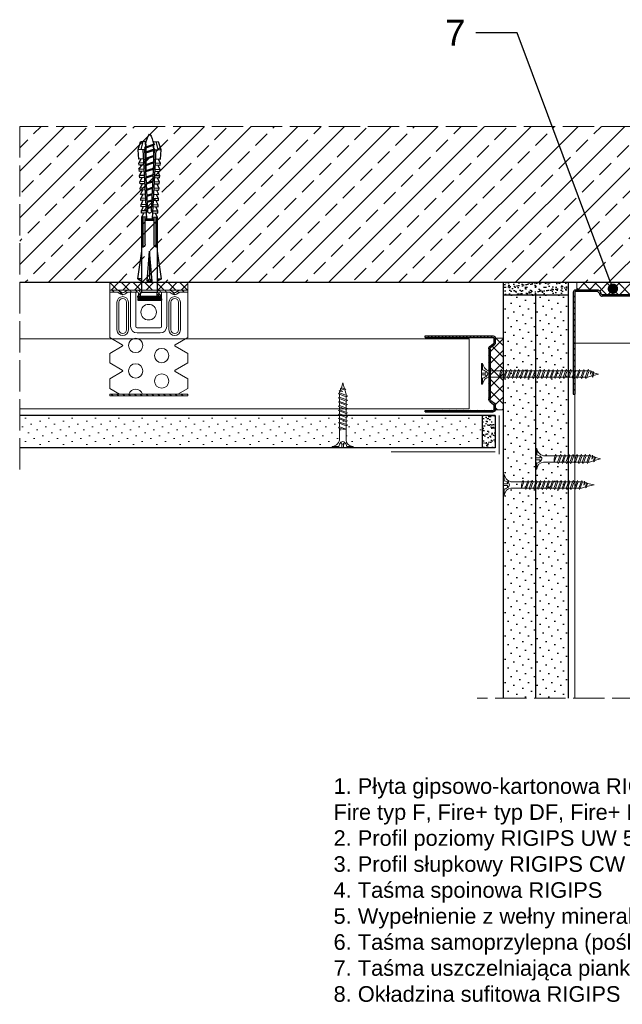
# Model space of a CAD drawing. Header units: millimetres. Extents: x 1839 to 3946, y 484 to 1425.
# Tile 1 of 15: x 1839 to 2071, y 484 to 863. Entities that reach past the tile are written whole.
import ezdxf
from ezdxf import colors
from ezdxf.entities.mleader import LeaderData, LeaderLine
from ezdxf.math import Vec2, Vec3

# ---------------------------------------------------------------- set-up
doc = ezdxf.new("R2010")
doc.units = ezdxf.units.MM
doc.linetypes.add('ACAD_ISO02W100', pattern=[15, 12, -3])
for name, color, linetype, lineweight in [('_RIGIPS AKCESORIA', 7, 'Continuous', 18), ('_RIGIPS G-K', 7, 'Continuous', 25), ('_RIGIPS PROFIL', 7, 'Continuous', 18), ('KRESKOWANIE', 7, 'Continuous', 9), ('OPISY', 7, 'Continuous', 9), ('PRZERYWANA', 7, 'ACAD_ISO02W100', 9)]:
    doc.layers.add(name, color=color, linetype=linetype, lineweight=lineweight)
doc.styles.get("Standard").update_dxf_attribs({"font": 'arial.ttf'})
pattern_1 = [(225, (-201.5, -253.9774), (1.122532, -3.367596), [0, -3.175])]

# ---------------------------------------------------------------- blocks, each defined once
blk = doc.blocks.new('TN 25')
at = {"layer": '_RIGIPS AKCESORIA'}
for p, q in [((0, -0.84), (0, 7.16)), ((0, 7.16), (0.46, 7.16)), ((0.46, 4.78), (0, 4.78)), ((0.46, 7.16), (0.46, 4.78)), ((1.77, 3.5), (1.77, 4.2)), ((3.02, 4.46), (8.47, 4.46)), ((7.12, 4.46), (7.12, 3.18)), ((8.03, 2.01), (7.12, 4.46)), ((8.47, 4.46), (8.79, 5)), ((9.61, 1.51), (8.47, 4.46)), ((8.79, 5), (9.93, 2.01)), ((9, 4.46), (10.1, 4.46)), ((10.1, 4.46), (10.41, 5)), ((11.23, 1.51), (10.1, 4.46)), ((10.41, 5), (11.56, 2.01)), ((10.62, 4.46), (11.67, 4.46)), ((11.67, 4.46), (11.99, 5)), ((12.81, 1.51), (11.67, 4.46)), ((11.99, 5), (13.14, 2.01)), ((12.2, 4.46), (13.21, 4.46)), ((13.21, 4.46), (13.52, 5)), ((14.34, 1.51), (13.21, 4.46)), ((13.52, 5), (14.67, 2.01)), ((13.73, 4.46), (14.8, 4.46)), ((14.8, 4.46), (15.12, 5)), ((15.94, 1.51), (14.8, 4.46)), ((15.12, 5), (16.26, 2.01)), ((15.33, 4.46), (16.42, 4.46)), ((16.42, 4.46), (16.73, 5)), ((17.55, 1.51), (16.42, 4.46)), ((16.73, 5), (17.88, 2.01)), ((16.94, 4.46), (17.99, 4.46)), ((17.99, 4.46), (18.31, 5)), ((19.13, 1.51), (17.99, 4.46)), ((18.31, 5), (19.45, 2.01)), ((18.52, 4.46), (19.68, 4.46)), ((19.68, 4.46), (20, 5)), ((20.82, 1.51), (19.68, 4.46)), ((20, 5), (21.14, 2.01)), ((20.21, 4.46), (20.7, 4.46)), ((20.7, 4.46), (22.28, 3.98)), ((22.28, 3.98), (22.56, 4.37)), ((22.7, 2.36), (22.28, 3.98)), ((22.56, 4.37), (23.03, 2.71)), ((22.71, 3.85), (25, 3.24)), ((0, 3.5), (1.77, 3.5)), ((0, 2.83), (1.77, 2.83)), ((0.46, 1.64), (0, 1.64)), ((0.46, -0.84), (0.46, 1.64)), ((1.77, 2.83), (1.77, 2.18)), ((7.49, 2.01), (3.55, 2.01)), ((7.12, 3.18), (7.65, 1.53)), ((7.65, 1.53), (8.03, 2.01)), ((9.41, 2.01), (8.03, 2.01)), ((9.93, 2.01), (9.61, 1.51)), ((11.04, 2.01), (9.93, 2.01)), ((11.56, 2.01), (11.23, 1.51)), ((12.61, 2.01), (11.56, 2.01)), ((13.14, 2.01), (12.81, 1.51)), ((14.15, 2.01), (13.14, 2.01)), ((14.67, 2.01), (14.34, 1.51)), ((15.74, 2.01), (14.67, 2.01)), ((16.26, 2.01), (15.94, 1.51)), ((17.36, 2.01), (16.26, 2.01)), ((17.88, 2.01), (17.55, 1.51)), ((18.93, 2.01), (17.88, 2.01)), ((19.45, 2.01), (19.13, 1.51)), ((19.45, 2.01), (20.62, 2.01)), ((21.14, 2.01), (20.82, 1.51)), ((21.14, 2.01), (21.81, 2.12)), ((21.85, 1.83), (21.67, 3.28)), ((21.67, 3.28), (22.14, 2.4)), ((22.14, 2.4), (21.85, 1.83)), ((22.7, 2.36), (22.14, 2.4)), ((23.03, 2.71), (22.7, 2.36)), ((25, 3.24), (23.03, 2.71)), ((0, -0.84), (0.46, -0.84))]:
    blk.add_line(p, q, dxfattribs=at)
for centre, major_axis, ratio, start_param, end_param in [((3.09, 7.67), (0.17, 3.2), 0.826134, 1.773653, 3.180586), ((-0.04, 0.9), (0, 3.93), 0.848176, -0.720942, -0.151112), ((1.66, 3.18), (0, 0.895), 0.848176, -1.552777, -0.720942), ((3.37, -1.57), (0.28, 3.57), 0.832181, 0.035984, 1.430787), ((-2.73, 15.91), (0, 14.76), 0.848176, 3.399396, 3.475072), ((0.59, 4.62), (0, 2.81), 0.848176, 3.475072, 3.862535), ((1.66, 3.18), (0, 0.895), 0.848176, 3.862535, 4.730408)]:
    blk.add_ellipse(centre, major_axis=major_axis, ratio=ratio, start_param=start_param, end_param=end_param, dxfattribs=at)
blk = doc.blocks.new('UW 50 ULTRASTIL')
h = blk.add_hatch()
h.set_pattern_fill('ANSI31', color=256, scale=0.5, style=0)
h.paths.add_polyline_path([(-104.51, 0.56), (-104.18, 1.24, -0.286951), (-103.29, 1.8), (-82.41, 1.8), (-76.29, 1.8, -0.286951), (-75.39, 1.24), (-75.06, 0.56, 0.286951), (-74.16, 0), (-65.59, 0, 0.414214), (-64.79, 0.8), (-64.79, 40), (-65.34, 40), (-65.34, 0.8, -0.414214), (-65.59, 0.55), (-73.82, 0.55, -0.286951), (-74.72, 1.11), (-75.05, 1.79, 0.286951), (-75.94, 2.35), (-103.63, 2.35, 0.286951), (-104.53, 1.79), (-104.86, 1.11, -0.286951), (-105.76, 0.55), (-113.99, 0.55, -0.414214), (-114.24, 0.8), (-114.24, 40), (-114.79, 40), (-114.79, 0.8, 0.414214), (-113.99, 0), (-105.41, 0, 0.286951)])
for p, q in [((-114.79, 0.8), (-114.79, 40)), ((-114.79, 40), (-114.24, 40)), ((-114.24, 0.8), (-114.24, 40)), ((-65.34, 0.8), (-65.34, 40)), ((-64.79, 40), (-65.34, 40)), ((-64.79, 0.8), (-64.79, 40)), ((-113.99, 0.55), (-105.76, 0.55)), ((-113.99, 0), (-105.41, 0)), ((-104.86, 1.11), (-104.53, 1.79)), ((-104.51, 0.56), (-104.18, 1.24)), ((-103.63, 2.35), (-75.94, 2.35)), ((-103.29, 1.8), (-76.29, 1.8)), ((-75.06, 0.56), (-75.39, 1.24)), ((-74.72, 1.11), (-75.05, 1.79)), ((-74.16, 0), (-65.59, 0)), ((-73.82, 0.55), (-65.59, 0.55))]:
    blk.add_line(p, q)
for centre, radius, start, end in [((-113.99, 0.8), 0.8, 180, 270), ((-113.99, 0.8), 0.25, 180, 270), ((-105.76, 1.55), 1, 270, 334.0435), ((-105.41, 1), 1, 270, 334.0435), ((-103.63, 1.35), 1, 90, 154.0435), ((-103.29, 0.8), 1, 90, 154.0435), ((-76.29, 0.8), 1, 25.9565, 90), ((-75.94, 1.35), 1, 25.9565, 90), ((-74.16, 1), 1, 205.9565, 270), ((-73.82, 1.55), 1, 205.9565, 270), ((-65.59, 0.8), 0.8, 270, 0), ((-65.59, 0.8), 0.25, 270, 0)]:
    blk.add_arc(centre, radius, start, end)
blk = doc.blocks.new('TN 35')
at = {"layer": '_RIGIPS AKCESORIA'}
for p, q in [((0, -0.84), (0, 7.16)), ((0, 7.16), (0.46, 7.16)), ((0.46, 4.78), (0, 4.78)), ((0.46, 7.16), (0.46, 4.78)), ((1.77, 3.5), (1.77, 4.2)), ((3.02, 4.46), (8.47, 4.46)), ((7.12, 4.46), (7.12, 3.18)), ((8.03, 2.01), (7.12, 4.46)), ((8.47, 4.46), (8.79, 5)), ((9.61, 1.51), (8.47, 4.46)), ((8.79, 5), (9.93, 2.01)), ((9, 4.46), (10.1, 4.46)), ((10.1, 4.46), (10.41, 5)), ((11.23, 1.51), (10.1, 4.46)), ((10.41, 5), (11.56, 2.01)), ((10.62, 4.46), (11.67, 4.46)), ((11.67, 4.46), (11.99, 5)), ((12.81, 1.51), (11.67, 4.46)), ((11.99, 5), (13.14, 2.01)), ((12.2, 4.46), (13.21, 4.46)), ((13.21, 4.46), (13.52, 5)), ((14.34, 1.51), (13.21, 4.46)), ((13.52, 5), (14.67, 2.01)), ((13.73, 4.46), (14.8, 4.46)), ((14.8, 4.46), (15.12, 5)), ((15.94, 1.51), (14.8, 4.46)), ((15.12, 5), (16.26, 2.01)), ((15.33, 4.46), (16.42, 4.46)), ((16.42, 4.46), (16.73, 5)), ((17.55, 1.51), (16.42, 4.46)), ((16.73, 5), (17.88, 2.01)), ((16.94, 4.46), (17.99, 4.46)), ((17.99, 4.46), (18.31, 5)), ((19.13, 1.51), (17.99, 4.46)), ((18.31, 5), (19.45, 2.01)), ((18.52, 4.46), (19.57, 4.46)), ((19.57, 4.46), (19.88, 5)), ((20.7, 1.51), (19.57, 4.46)), ((19.88, 5), (21.03, 2.01)), ((20.09, 4.46), (21.14, 4.46)), ((21.14, 4.46), (21.46, 5)), ((22.28, 1.51), (21.14, 4.46)), ((21.46, 5), (22.6, 2.01)), ((21.67, 4.46), (22.72, 4.46)), ((22.72, 4.46), (23.03, 5)), ((23.85, 1.51), (22.72, 4.46)), ((23.03, 5), (24.18, 2.01)), ((23.24, 4.46), (24.29, 4.46)), ((24.29, 4.46), (24.61, 5)), ((25.43, 1.51), (24.29, 4.46)), ((24.61, 5), (25.75, 2.01)), ((24.81, 4.46), (25.87, 4.46)), ((25.87, 4.46), (26.18, 5)), ((27, 1.51), (25.87, 4.46)), ((26.18, 5), (27.33, 2.01)), ((26.39, 4.46), (27.44, 4.46)), ((27.44, 4.46), (27.76, 5)), ((28.58, 1.51), (27.44, 4.46)), ((27.76, 5), (28.9, 2.01)), ((27.96, 4.46), (29.13, 4.46)), ((29.13, 4.46), (29.45, 5)), ((30.27, 1.51), (29.13, 4.46)), ((29.45, 5), (30.59, 2.01)), ((29.65, 4.46), (30.15, 4.46)), ((30.15, 4.46), (31.73, 3.98)), ((31.73, 3.98), (32.01, 4.37)), ((32.15, 2.36), (31.73, 3.98)), ((32.01, 4.37), (32.48, 2.71)), ((32.16, 3.85), (35, 3.24)), ((0, 3.5), (1.77, 3.5)), ((0, 2.83), (1.77, 2.83)), ((0.46, 1.64), (0, 1.64)), ((0.46, -0.84), (0.46, 1.64)), ((1.77, 2.83), (1.77, 2.18)), ((7.49, 2.01), (3.55, 2.01)), ((7.12, 3.18), (7.65, 1.53)), ((7.65, 1.53), (8.03, 2.01)), ((9.41, 2.01), (8.03, 2.01)), ((9.93, 2.01), (9.61, 1.51)), ((11.04, 2.01), (9.93, 2.01)), ((11.56, 2.01), (11.23, 1.51)), ((12.61, 2.01), (11.56, 2.01)), ((13.14, 2.01), (12.81, 1.51)), ((14.15, 2.01), (13.14, 2.01)), ((14.67, 2.01), (14.34, 1.51)), ((15.74, 2.01), (14.67, 2.01)), ((16.26, 2.01), (15.94, 1.51)), ((17.36, 2.01), (16.26, 2.01)), ((17.88, 2.01), (17.55, 1.51)), ((18.93, 2.01), (17.84, 2.01)), ((19.45, 2.01), (19.13, 1.51)), ((20.51, 2.01), (19.41, 2.01)), ((21.03, 2.01), (20.7, 1.51)), ((22.08, 2.01), (20.99, 2.01)), ((22.6, 2.01), (22.28, 1.51)), ((23.66, 2.01), (22.56, 2.01)), ((24.18, 2.01), (23.85, 1.51)), ((25.23, 2.01), (24.14, 2.01)), ((25.75, 2.01), (25.43, 1.51)), ((26.81, 2.01), (25.71, 2.01)), ((27.33, 2.01), (27, 1.51)), ((28.38, 2.01), (27.33, 2.01)), ((28.9, 2.01), (28.58, 1.51)), ((28.9, 2.01), (30.07, 2.01)), ((30.59, 2.01), (30.27, 1.51)), ((30.59, 2.01), (31.26, 2.12)), ((31.3, 1.83), (31.12, 3.28)), ((31.12, 3.28), (31.59, 2.4)), ((31.59, 2.4), (31.3, 1.83)), ((32.15, 2.36), (31.59, 2.4)), ((32.48, 2.71), (32.15, 2.36)), ((35, 3.24), (32.48, 2.71)), ((0, -0.84), (0.46, -0.84))]:
    blk.add_line(p, q, dxfattribs=at)
for centre, major_axis, ratio, start_param, end_param in [((3.09, 7.67), (0.17, 3.2), 0.826134, 1.773653, 3.180586), ((-0.04, 0.9), (0, 3.93), 0.848176, -0.720942, -0.151112), ((1.66, 3.18), (0, 0.895), 0.848176, -1.552777, -0.720942), ((3.37, -1.57), (0.28, 3.57), 0.832181, 0.035984, 1.430787), ((-2.73, 15.91), (0, 14.76), 0.848176, 3.399396, 3.475072), ((0.59, 4.62), (0, 2.81), 0.848176, 3.475072, 3.862535), ((1.66, 3.18), (0, 0.895), 0.848176, 3.862535, 4.730408)]:
    blk.add_ellipse(centre, major_axis=major_axis, ratio=ratio, start_param=start_param, end_param=end_param, dxfattribs=at)
blk = doc.blocks.new('ES60 zagiety')
at = {"layer": '_RIGIPS AKCESORIA'}
h = blk.add_hatch(dxfattribs=at)
h.set_pattern_fill('ANSI31', color=256, scale=0.5, style=0)
h.paths.add_polyline_path([(484.4, 147.75, -0.133214), (484.77, 147.85), (487.37, 147.85), (487.37, 148.6), (484.77, 148.6, 0.133214), (484.02, 148.4), (482.75, 147.66, -0.271242), (481.99, 147.66), (480.73, 148.4, 0.133214), (479.97, 148.6), (477.02, 148.6), (476.77, 148.6, 0.414214), (475.52, 147.35), (475.52, 145.8), (476.27, 145.8), (476.27, 147.35, -0.414214), (476.77, 147.85), (479.97, 147.85, -0.133214), (480.35, 147.75), (481.61, 147.01, 0.271242), (483.13, 147.01)])
h.paths.add_polyline_path([(467.97, 148.6), (464.77, 148.6, 0.133214), (464.02, 148.4), (462.75, 147.66, -0.271242), (461.99, 147.66), (460.73, 148.4, 0.133214), (459.97, 148.6), (457.37, 148.6), (457.37, 147.85), (459.97, 147.85, -0.133214), (460.35, 147.75), (461.61, 147.01, 0.271242), (463.13, 147.01), (464.4, 147.75, -0.133214), (464.77, 147.85), (467.97, 147.85, -0.414214), (468.47, 147.35), (468.47, 145.8), (469.22, 145.8), (469.22, 147.35, 0.414214)])
h = blk.add_hatch(dxfattribs=at)
h.set_pattern_fill('ANSI31', color=256, scale=0.5, style=0)
h.paths.add_polyline_path([(487.37, 108.6), (457.37, 108.6), (457.37, 107.85), (487.37, 107.85)])
at = {"layer": '_RIGIPS AKCESORIA', "linetype": 'Continuous'}
for p, q in [((457.37, 148.6), (487.37, 148.6)), ((457.37, 147.85), (457.37, 148.6)), ((459.97, 147.85), (457.37, 147.85)), ((457.37, 130.36), (457.37, 147.85)), ((461.99, 147.66), (460.73, 148.4)), ((464.02, 148.4), (462.75, 147.66)), ((467.97, 147.85), (464.77, 147.85)), ((465.42, 134.6), (465.42, 147.85)), ((467.42, 147.85), (467.42, 134.6)), ((476.77, 147.85), (479.97, 147.85)), ((487.37, 148.6), (477.02, 148.6)), ((477.32, 147.85), (477.32, 134.6)), ((479.32, 134.6), (479.32, 147.85)), ((480.73, 148.4), (481.99, 147.66)), ((482.75, 147.66), (484.02, 148.4)), ((484.77, 147.85), (487.37, 147.85)), ((487.37, 147.85), (487.37, 148.6)), ((487.37, 130.36), (487.37, 147.85)), ((461.61, 147.01), (460.35, 147.75)), ((463.13, 147.01), (464.4, 147.75)), ((468.47, 145.8), (468.47, 147.35)), ((476.27, 145.8), (468.47, 145.8)), ((469.22, 147.35), (469.22, 145.8)), ((475.52, 147.35), (475.52, 145.8)), ((475.52, 145.8), (476.27, 145.8)), ((476.27, 145.8), (476.27, 147.35)), ((481.61, 147.01), (480.35, 147.75)), ((483.13, 147.01), (484.4, 147.75)), ((460.17, 143.9), (460.17, 133.3)), ((460.92, 133.3), (460.92, 143.9)), ((463.82, 143.9), (463.82, 133.3)), ((464.57, 143.9), (464.57, 133.3)), ((480.17, 143.9), (480.17, 133.3)), ((480.92, 143.9), (480.92, 133.3)), ((483.82, 133.3), (483.82, 143.9)), ((484.57, 143.9), (484.57, 133.3)), ((476.82, 134.1), (467.92, 134.1)), ((457.37, 130.36), (462.22, 127.56)), ((467.92, 132.1), (476.82, 132.1)), ((487.37, 130.36), (482.52, 127.56)), ((457.37, 124.24), (462.22, 127.04)), ((487.37, 124.24), (482.52, 127.04)), ((457.37, 120.56), (457.37, 124.24)), ((487.37, 120.56), (487.37, 124.24)), ((457.37, 120.56), (462.22, 117.76)), ((487.37, 120.56), (482.52, 117.76)), ((457.37, 114.44), (462.22, 117.24)), ((457.37, 110.76), (457.37, 114.44)), ((487.37, 114.44), (482.52, 117.24)), ((487.37, 110.76), (487.37, 114.44)), ((457.37, 110.76), (461.11, 108.6)), ((487.37, 110.76), (483.63, 108.6))]:
    blk.add_line(p, q, dxfattribs=at)
at = {"layer": '_RIGIPS AKCESORIA'}
for p, q in [((457.37, 108.6), (487.37, 108.6)), ((457.37, 108.6), (457.37, 107.85)), ((457.37, 107.85), (487.37, 107.85)), ((487.37, 108.6), (487.37, 107.85))]:
    blk.add_line(p, q, dxfattribs=at)
at = {"layer": '_RIGIPS AKCESORIA', "linetype": 'Continuous', "extrusion": (0, 0, -1)}
for centre, radius in [((-472.37, 140.1), 3), ((-477.37, 127.3), 2.75), ((-477.37, 117.5), 2.75)]:
    blk.add_circle(centre, radius, dxfattribs=at)
at = {"layer": '_RIGIPS AKCESORIA', "linetype": 'Continuous'}
for centre in [(467.37, 123.4), (467.37, 113.6)]:
    blk.add_circle(centre, 2.75, dxfattribs=at)
for centre, radius, start, end in [((459.97, 147.1), 1.5, 59.6482, 90), ((459.97, 147.1), 0.75, 59.6482, 90), ((464.77, 147.1), 1.5, 90, 120.3518), ((467.97, 147.35), 1.25, 0, 90), ((467.97, 147.35), 0.5, 0, 90), ((476.77, 147.35), 1.25, 90, 180), ((479.97, 147.1), 0.75, 59.6482, 90), ((462.37, 143.9), 2.2, 0, 180), ((482.37, 143.9), 1.45, 0, 180), ((482.37, 148.3), 1.5, 239.6482, 300.3518), ((482.37, 148.3), 0.75, 239.6482, 300.3518), ((462.37, 133.3), 2.2, 180, 360), ((467.92, 134.6), 0.5, 180, 270), ((476.82, 134.6), 2.5, 270, 360), ((482.37, 133.3), 1.45, 180, 0), ((462.07, 127.3), 0.3, 300, 60), ((462.07, 117.5), 0.3, 300, 60)]:
    blk.add_arc(centre, radius, start, end, dxfattribs=at)
at = {"layer": '_RIGIPS AKCESORIA', "linetype": 'Continuous', "extrusion": (0, 0, -1)}
for centre, radius, start, end in [((-464.77, 147.1), 0.75, 59.6482, 90), ((-476.77, 147.35), 0.5, 0, 90), ((-479.97, 147.1), 1.5, 90, 120.3518), ((-484.77, 147.1), 1.5, 59.6482, 90), ((-484.77, 147.1), 0.75, 59.6482, 90), ((-462.37, 143.9), 1.45, 0, 180), ((-462.37, 148.3), 1.5, 239.6482, 300.3518), ((-462.37, 148.3), 0.75, 239.6482, 300.3518), ((-482.37, 143.9), 2.2, 0, 180), ((-462.37, 133.3), 1.45, 180, 0), ((-467.92, 134.6), 2.5, 270, 360), ((-467.92, 134.6), 0.5, 270, 360), ((-476.82, 134.6), 0.5, 180, 270), ((-482.37, 133.3), 2.2, 180, 360), ((-482.67, 127.3), 0.3, 300, 60), ((-482.67, 117.5), 0.3, 300, 60), ((-477.37, 107.7), 2.75, 19.1033, 160.8967)]:
    blk.add_arc(centre, radius, start, end, dxfattribs=at)
blk = doc.blocks.new('kolek rozprezny komplet 60')
for p, q in [((393.81, 219.85), (390.76, 218.91)), ((393.68, 217.35), (393.81, 219.85)), ((397.41, 219.66), (393.81, 219.85)), ((443.47, 219.95), (432.8, 218.45)), ((443.47, 218.45), (443.47, 219.95)), ((443.47, 219.95), (444.34, 218.45)), ((450.17, 219.95), (448.67, 218.45)), ((450.17, 219.95), (450.17, 210.95)), ((450.67, 219.95), (450.17, 219.95)), ((450.67, 219.95), (450.67, 210.95)), ((450.67, 219.35), (451.17, 219.95)), ((451.17, 219.95), (451.67, 219.95)), ((451.17, 219.95), (451.17, 210.95)), ((451.67, 219.95), (451.67, 210.95)), ((390.66, 217.01), (390.76, 218.91)), ((393.15, 216.88), (390.66, 217.01)), ((393.75, 218.75), (390.71, 217.96)), ((391.67, 216.95), (392.67, 216.95)), ((392.67, 216.95), (391.67, 213.95)), ((392.67, 216.95), (392.07, 213.95)), ((393.07, 216.95), (392.07, 213.95)), ((392.67, 216.95), (393.04, 217.45)), ((393.07, 216.95), (393.04, 217.45)), ((393.07, 216.95), (394.67, 216.95)), ((394.67, 216.95), (393.67, 213.95)), ((417.38, 216.11), (393.68, 217.35)), ((420.47, 216.55), (393.71, 217.95)), ((394.67, 216.95), (394.07, 213.95)), ((395.07, 216.95), (394.07, 213.95)), ((394.67, 216.95), (394.92, 217.29)), ((395.07, 216.95), (395.05, 217.28)), ((395.07, 216.95), (397.07, 216.95)), ((397.07, 216.95), (396.07, 213.95)), ((397.07, 216.95), (396.47, 213.95)), ((397.47, 216.95), (396.47, 213.95)), ((397.07, 216.95), (397.23, 217.17)), ((397.31, 217.76), (397.41, 219.66)), ((397.47, 216.95), (397.46, 217.16)), ((397.47, 216.95), (399.47, 216.95)), ((397.67, 217.14), (397.71, 217.74)), ((399, 219.58), (397.82, 218.98)), ((398.47, 217.1), (398.5, 217.7)), ((399.47, 216.95), (398.47, 213.95)), ((399.47, 216.95), (398.87, 213.95)), ((399.87, 216.95), (398.87, 213.95)), ((398.9, 217.68), (399, 219.58)), ((399.8, 219.54), (399, 219.58)), ((399.47, 216.95), (399.55, 217.05)), ((399.7, 217.64), (399.8, 219.54)), ((399.87, 216.95), (399.87, 217.03)), ((399.87, 216.95), (401.38, 216.95)), ((400.07, 217.02), (400.1, 217.62)), ((401.4, 219.45), (400.22, 218.85)), ((400.87, 216.98), (400.9, 217.58)), ((401.87, 216.92), (400.87, 213.95)), ((401.87, 216.92), (401.27, 213.95)), ((402.26, 216.9), (401.27, 213.95)), ((401.3, 217.56), (401.4, 219.45)), ((402.2, 219.41), (401.4, 219.45)), ((402.1, 217.51), (402.2, 219.41)), ((402.47, 216.89), (402.5, 217.49)), ((403.8, 219.33), (402.61, 218.72)), ((403.27, 216.85), (403.3, 217.45)), ((404.22, 216.8), (403.31, 214.05)), ((403.7, 217.43), (403.8, 219.33)), ((404.24, 216.8), (403.7, 214.07)), ((404.62, 216.78), (403.72, 214.07)), ((404.6, 219.29), (403.8, 219.33)), ((404.5, 217.39), (404.6, 219.29)), ((404.86, 216.77), (404.9, 217.37)), ((406.19, 219.2), (405.01, 218.6)), ((405.66, 216.73), (405.69, 217.32)), ((406.58, 216.68), (405.75, 214.18)), ((406.09, 217.3), (406.19, 219.2)), ((406.62, 216.68), (406.12, 214.2)), ((406.98, 216.66), (406.16, 214.2)), ((406.99, 219.16), (406.19, 219.2)), ((406.89, 217.26), (406.99, 219.16)), ((407.26, 216.64), (407.29, 217.24)), ((408.59, 219.08), (407.41, 218.47)), ((408.06, 216.6), (408.09, 217.2)), ((408.94, 216.55), (408.19, 214.31)), ((408.49, 217.18), (408.59, 219.08)), ((408.99, 216.55), (408.55, 214.33)), ((409.39, 219.03), (408.59, 219.08)), ((409.34, 216.53), (408.6, 214.33)), ((409.29, 217.14), (409.39, 219.03)), ((409.66, 216.52), (409.69, 217.12)), ((410.99, 218.95), (409.8, 218.35)), ((410.46, 216.47), (410.49, 217.07)), ((411.3, 216.43), (410.64, 214.44)), ((410.89, 217.05), (410.99, 218.95)), ((411.37, 216.43), (410.98, 214.45)), ((411.69, 216.41), (411.04, 214.46)), ((412.59, 218.87), (411.4, 218.26)), ((412.05, 216.39), (412.09, 216.99)), ((412.49, 216.97), (412.59, 218.87)), ((413.38, 218.82), (412.59, 218.87)), ((412.85, 216.35), (412.89, 216.95)), ((413.66, 216.31), (413.08, 214.56)), ((413.28, 216.93), (413.38, 218.82)), ((413.75, 216.3), (413.4, 214.58)), ((414.05, 216.29), (413.49, 214.58)), ((414.98, 218.74), (413.8, 218.14)), ((414.45, 216.27), (414.48, 216.86)), ((414.88, 216.84), (414.98, 218.74)), ((415.78, 218.7), (414.98, 218.74)), ((415.25, 216.22), (415.28, 216.82)), ((416.02, 216.18), (415.52, 214.69)), ((415.68, 216.8), (415.78, 218.7)), ((416.12, 216.18), (415.83, 214.71)), ((416.41, 216.16), (415.93, 214.71)), ((417.38, 218.62), (416.2, 218.01)), ((417.28, 216.72), (417.38, 218.62)), ((418.18, 218.57), (417.38, 218.62)), ((418.08, 216.68), (418.18, 218.57)), ((419.78, 218.49), (418.59, 217.89)), ((419.68, 216.59), (419.78, 218.49)), ((430.17, 217.15), (419.71, 217.15)), ((431.37, 217.95), (419.75, 217.95)), ((448.67, 218.45), (419.77, 218.45)), ((420.47, 217.15), (420.47, 213.75)), ((420.67, 217.15), (420.67, 213.75)), ((420.87, 217.15), (420.87, 213.75)), ((444.34, 216.37), (432.8, 215.45)), ((444.34, 216.37), (443.47, 215.45)), ((444.34, 214.53), (444.34, 216.37)), ((448.67, 218.45), (448.67, 212.45)), ((448.67, 216.95), (448.67, 213.95)), ((393.15, 214.02), (390.66, 213.89)), ((390.66, 213.89), (390.76, 211.99)), ((393.75, 212.15), (390.71, 212.94)), ((391.67, 213.95), (391.71, 213.45)), ((391.71, 213.45), (392.07, 213.95)), ((392.07, 213.95), (393.67, 213.95)), ((393.67, 213.95), (393.7, 213.55)), ((417.38, 214.79), (393.68, 213.55)), ((393.68, 213.55), (393.81, 211.05)), ((420.47, 214.35), (393.71, 212.95)), ((393.78, 213.55), (394.07, 213.95)), ((394.07, 213.95), (396.07, 213.95)), ((396.07, 213.95), (396.09, 213.67)), ((396.28, 213.68), (396.47, 213.95)), ((396.47, 213.95), (398.47, 213.95)), ((397.31, 213.14), (397.41, 211.24)), ((397.67, 213.76), (397.71, 213.16)), ((398.47, 213.95), (398.48, 213.8)), ((398.47, 213.8), (398.5, 213.2)), ((398.77, 213.81), (398.87, 213.95)), ((398.87, 213.95), (400.87, 213.95)), ((398.9, 213.22), (399, 211.32)), ((399.7, 213.26), (399.8, 211.36)), ((400.07, 213.88), (400.1, 213.28)), ((400.87, 213.95), (400.88, 213.92)), ((400.87, 213.92), (400.9, 213.32)), ((401.27, 213.95), (401.38, 213.95)), ((401.27, 213.94), (401.27, 213.95)), ((401.3, 213.35), (401.4, 211.45)), ((402.1, 213.39), (402.2, 211.49)), ((402.47, 214.01), (402.5, 213.41)), ((403.8, 211.57), (402.61, 212.18)), ((403.27, 214.05), (403.3, 213.45)), ((403.7, 213.47), (403.8, 211.57)), ((404.5, 213.51), (404.6, 211.62)), ((404.86, 214.13), (404.9, 213.53)), ((406.19, 211.7), (405.01, 212.3)), ((405.66, 214.17), (405.69, 213.58)), ((406.09, 213.6), (406.19, 211.7)), ((406.89, 213.64), (406.99, 211.74)), ((407.26, 214.26), (407.29, 213.66)), ((408.59, 211.82), (407.41, 212.43)), ((408.06, 214.3), (408.09, 213.7)), ((408.49, 213.72), (408.59, 211.82)), ((409.29, 213.76), (409.39, 211.87)), ((409.66, 214.38), (409.69, 213.79)), ((410.99, 211.95), (409.8, 212.55)), ((410.46, 214.43), (410.49, 213.83)), ((410.89, 213.85), (410.99, 211.95)), ((412.59, 212.03), (411.4, 212.64)), ((412.05, 214.51), (412.09, 213.91)), ((412.49, 213.93), (412.59, 212.03)), ((412.85, 214.55), (412.89, 213.95)), ((413.28, 213.97), (413.38, 212.08)), ((414.98, 212.16), (413.8, 212.76)), ((414.45, 214.64), (414.48, 214.04)), ((414.88, 214.06), (414.98, 212.16)), ((415.78, 212.2), (414.98, 212.16)), ((415.25, 214.68), (415.28, 214.08)), ((415.68, 214.1), (415.78, 212.2)), ((417.38, 212.29), (416.2, 212.89)), ((417.28, 214.18), (417.38, 212.29)), ((418.18, 212.33), (417.38, 212.29)), ((418.22, 215.58), (418.01, 214.95)), ((418.08, 214.22), (418.18, 212.33)), ((419.78, 212.41), (418.59, 213.01)), ((419.68, 214.31), (419.78, 212.41)), ((430.17, 213.75), (419.71, 213.75)), ((431.37, 212.95), (419.75, 212.95)), ((448.67, 212.45), (419.77, 212.45)), ((432.8, 215.45), (443.47, 215.45)), ((444.34, 214.53), (432.8, 215.45)), ((443.47, 210.95), (432.8, 212.45)), ((444.34, 214.53), (443.47, 215.45)), ((443.47, 212.45), (443.47, 210.95)), ((443.47, 210.95), (444.34, 212.45)), ((450.17, 210.95), (448.67, 212.45)), ((393.81, 211.05), (390.76, 211.99)), ((397.41, 211.24), (393.81, 211.05)), ((399, 211.32), (397.82, 211.93)), ((399.8, 211.36), (399, 211.32)), ((401.4, 211.45), (400.22, 212.05)), ((402.2, 211.49), (401.4, 211.45)), ((404.6, 211.62), (403.8, 211.57)), ((406.99, 211.74), (406.19, 211.7)), ((409.39, 211.87), (408.59, 211.82)), ((413.38, 212.08), (412.59, 212.03)), ((450.67, 210.95), (450.17, 210.95)), ((450.67, 211.55), (451.17, 210.95)), ((451.17, 210.95), (451.67, 210.95))]:
    blk.add_line(p, q)
for centre, radius, start, end in [((393.41, 206.24), 10.85, 99.2038, 121.9083), ((393.65, 216.85), 0.5, 87, 177), ((397.68, 219.24), 0.3, 177, 297), ((400.08, 219.12), 0.3, 177, 297), ((402.48, 218.99), 0.3, 177, 297), ((404.87, 218.87), 0.3, 177, 297), ((407.27, 218.74), 0.3, 177, 297), ((409.67, 218.61), 0.3, 177, 297), ((411.27, 218.53), 0.3, 177, 297), ((413.66, 218.41), 0.3, 177, 297), ((416.06, 218.28), 0.3, 177, 297), ((417.55, 215.45), 0.682, 255.8604, 104.1386), ((418.46, 218.15), 0.3, 177, 297), ((422.67, 216.95), 1, 90, 168.463), ((430.17, 218.45), 1.3, 270, 0), ((393.41, 224.66), 10.85, 238.0917, 260.7962), ((393.65, 214.05), 0.5, 183, 273), ((402.48, 211.91), 0.3, 63, 183), ((404.87, 212.03), 0.3, 63, 183), ((407.27, 212.16), 0.3, 63, 183), ((409.67, 212.29), 0.3, 63, 183), ((411.27, 212.37), 0.3, 63, 183), ((413.66, 212.5), 0.3, 63, 183), ((416.06, 212.62), 0.3, 63, 183), ((418.46, 212.75), 0.3, 63, 183), ((422.67, 213.95), 1, 191.537, 270), ((430.17, 212.45), 1.3, 0, 90), ((397.68, 211.66), 0.3, 63, 183), ((400.08, 211.78), 0.3, 63, 183)]:
    blk.add_arc(centre, radius, start, end)
blk = doc.blocks.new('UD 30 ULTRASTIL')
h = blk.add_hatch()
h.set_pattern_fill('ANSI31', color=256, scale=0.3, style=0)
h.paths.add_polyline_path([(684.71, 712.9), (658.51, 712.9, 0.414214), (657.71, 712.1), (657.71, 710.25, 0.236068), (658.03, 709.61), (659.39, 708.59, -0.236068), (659.71, 707.95), (659.71, 688.65, -0.236068), (659.39, 688.01), (658.03, 686.99, 0.236068), (657.71, 686.35), (657.71, 684.5, 0.414214), (658.51, 683.7), (684.71, 683.7), (684.71, 684.25), (658.51, 684.25, -0.414214), (658.26, 684.5), (658.26, 686.35, -0.236068), (658.36, 686.55), (659.72, 687.57, 0.236068), (660.26, 688.65), (660.26, 707.95, 0.236068), (659.72, 709.03), (658.36, 710.05, -0.236068), (658.26, 710.25), (658.26, 712.1, -0.414214), (658.51, 712.35), (684.71, 712.35)])
for p, q in [((684.71, 712.9), (658.51, 712.9)), ((684.71, 712.35), (658.51, 712.35)), ((684.71, 712.35), (684.71, 712.9)), ((657.71, 712.1), (657.71, 710.25)), ((659.39, 708.59), (658.03, 709.61)), ((658.26, 712.1), (658.26, 710.25)), ((659.72, 709.03), (658.36, 710.05)), ((659.71, 707.95), (659.71, 688.65)), ((660.26, 707.95), (660.26, 688.65)), ((657.71, 686.35), (657.71, 684.5)), ((659.39, 688.01), (658.03, 686.99)), ((658.26, 686.35), (658.26, 684.5)), ((659.72, 687.57), (658.36, 686.55)), ((684.71, 684.25), (658.51, 684.25)), ((684.71, 683.7), (658.51, 683.7)), ((684.71, 683.7), (684.71, 684.25))]:
    blk.add_line(p, q)
for centre, radius, start, end in [((658.51, 712.1), 0.8, 90, 180), ((658.51, 712.1), 0.25, 90, 180), ((658.51, 710.25), 0.8, 180, 233.1301), ((658.51, 710.25), 0.25, 180, 233.1301), ((658.91, 707.95), 0.8, 0, 53.1301), ((658.91, 707.95), 1.35, 0, 53.1301), ((658.51, 686.35), 0.8, 126.8699, 180), ((658.51, 686.35), 0.25, 126.8699, 180), ((658.91, 688.65), 0.8, 306.8699, 0), ((658.91, 688.65), 1.35, 306.8699, 0), ((658.51, 684.5), 0.8, 180, 270), ((658.51, 684.5), 0.25, 180, 270)]:
    blk.add_arc(centre, radius, start, end)
blk = doc.blocks.new('TN 45')
at = {"layer": '_RIGIPS AKCESORIA'}
for p, q in [((0, -0.84), (0, 7.16)), ((0, 7.16), (0.46, 7.16)), ((0.46, 4.78), (0, 4.78)), ((0.46, 7.16), (0.46, 4.78)), ((1.77, 3.5), (1.77, 4.2)), ((3.02, 4.46), (8.47, 4.46)), ((7.12, 4.46), (7.12, 3.18)), ((8.03, 2.01), (7.12, 4.46)), ((8.47, 4.46), (8.79, 5)), ((9.61, 1.51), (8.47, 4.46)), ((8.79, 5), (9.93, 2.01)), ((9, 4.46), (10.1, 4.46)), ((10.1, 4.46), (10.41, 5)), ((11.23, 1.51), (10.1, 4.46)), ((10.41, 5), (11.56, 2.01)), ((10.62, 4.46), (11.67, 4.46)), ((11.67, 4.46), (11.99, 5)), ((12.81, 1.51), (11.67, 4.46)), ((11.99, 5), (13.14, 2.01)), ((12.2, 4.46), (13.21, 4.46)), ((13.21, 4.46), (13.52, 5)), ((14.34, 1.51), (13.21, 4.46)), ((13.52, 5), (14.67, 2.01)), ((13.73, 4.46), (14.8, 4.46)), ((14.8, 4.46), (15.12, 5)), ((15.94, 1.51), (14.8, 4.46)), ((15.12, 5), (16.26, 2.01)), ((15.33, 4.46), (16.42, 4.46)), ((16.42, 4.46), (16.73, 5)), ((17.55, 1.51), (16.42, 4.46)), ((16.73, 5), (17.88, 2.01)), ((16.94, 4.46), (17.99, 4.46)), ((17.99, 4.46), (18.31, 5)), ((19.13, 1.51), (17.99, 4.46)), ((18.31, 5), (19.45, 2.01)), ((18.52, 4.46), (19.68, 4.46)), ((19.68, 4.46), (20, 5)), ((20.82, 1.51), (19.68, 4.46)), ((20, 5), (21.14, 2.01)), ((20.21, 4.46), (21.37, 4.46)), ((21.37, 4.46), (21.69, 5)), ((22.51, 1.51), (21.37, 4.46)), ((21.69, 5), (22.83, 2.01)), ((21.9, 4.46), (23.06, 4.46)), ((23.06, 4.46), (23.38, 5)), ((24.2, 1.51), (23.06, 4.46)), ((23.38, 5), (24.52, 2.01)), ((23.59, 4.46), (24.75, 4.46)), ((24.75, 4.46), (25.07, 5)), ((25.89, 1.51), (24.75, 4.46)), ((25.07, 5), (26.21, 2.01)), ((25.28, 4.46), (26.44, 4.46)), ((26.44, 4.46), (26.76, 5)), ((27.58, 1.51), (26.44, 4.46)), ((26.76, 5), (27.9, 2.01)), ((26.96, 4.46), (28.13, 4.46)), ((28.13, 4.46), (28.45, 5)), ((29.27, 1.51), (28.13, 4.46)), ((28.45, 5), (29.59, 2.01)), ((28.65, 4.46), (29.82, 4.46)), ((29.82, 4.46), (30.14, 5)), ((30.96, 1.51), (29.82, 4.46)), ((30.14, 5), (31.28, 2.01)), ((30.34, 4.46), (31.51, 4.46)), ((31.51, 4.46), (31.83, 5)), ((32.65, 1.51), (31.51, 4.46)), ((31.83, 5), (32.97, 2.01)), ((32.03, 4.46), (33.2, 4.46)), ((33.2, 4.46), (33.52, 5)), ((34.34, 1.51), (33.2, 4.46)), ((33.52, 5), (34.66, 2.01)), ((33.72, 4.46), (34.89, 4.46)), ((34.89, 4.46), (35.21, 5)), ((36.03, 1.51), (34.89, 4.46)), ((35.21, 5), (36.35, 2.01)), ((35.41, 4.46), (36.58, 4.46)), ((36.58, 4.46), (36.9, 5)), ((37.72, 1.51), (36.58, 4.46)), ((36.9, 5), (38.04, 2.01)), ((37.1, 4.46), (38.27, 4.46)), ((38.27, 4.46), (38.59, 5)), ((39.41, 1.51), (38.27, 4.46)), ((38.59, 5), (39.73, 2.01)), ((38.79, 4.46), (39.96, 4.46)), ((39.96, 4.46), (40.28, 5)), ((41.1, 1.51), (39.96, 4.46)), ((40.28, 5), (41.42, 2.01)), ((40.48, 4.46), (40.98, 4.46)), ((40.98, 4.46), (42.56, 3.98)), ((42.56, 3.98), (42.84, 4.37)), ((42.98, 2.36), (42.56, 3.98)), ((42.84, 4.37), (43.31, 2.71)), ((42.99, 3.85), (45, 3.24)), ((0, 3.5), (1.77, 3.5)), ((0, 2.83), (1.77, 2.83)), ((0.46, 1.64), (0, 1.64)), ((0.46, -0.84), (0.46, 1.64)), ((1.77, 2.83), (1.77, 2.18)), ((7.49, 2.01), (3.55, 2.01)), ((7.12, 3.18), (7.65, 1.53)), ((7.65, 1.53), (8.03, 2.01)), ((9.41, 2.01), (8.03, 2.01)), ((9.93, 2.01), (9.61, 1.51)), ((11.04, 2.01), (9.93, 2.01)), ((11.56, 2.01), (11.23, 1.51)), ((12.61, 2.01), (11.56, 2.01)), ((13.14, 2.01), (12.81, 1.51)), ((14.15, 2.01), (13.14, 2.01)), ((14.67, 2.01), (14.34, 1.51)), ((15.74, 2.01), (14.67, 2.01)), ((16.26, 2.01), (15.94, 1.51)), ((17.36, 2.01), (16.26, 2.01)), ((17.88, 2.01), (17.55, 1.51)), ((18.93, 2.01), (17.88, 2.01)), ((19.45, 2.01), (19.13, 1.51)), ((19.45, 2.01), (20.62, 2.01)), ((20.62, 2.01), (19.57, 2.01)), ((21.14, 2.01), (20.82, 1.51)), ((21.14, 2.01), (22.31, 2.01)), ((22.31, 2.01), (21.26, 2.01)), ((22.83, 2.01), (22.51, 1.51)), ((22.83, 2.01), (24, 2.01)), ((24, 2.01), (22.95, 2.01)), ((24.52, 2.01), (24.2, 1.51)), ((24.52, 2.01), (25.69, 2.01)), ((25.69, 2.01), (24.64, 2.01)), ((26.21, 2.01), (25.89, 1.51)), ((26.21, 2.01), (27.38, 2.01)), ((27.38, 2.01), (26.33, 2.01)), ((27.9, 2.01), (27.58, 1.51)), ((27.9, 2.01), (29.07, 2.01)), ((29.07, 2.01), (28.02, 2.01)), ((29.59, 2.01), (29.27, 1.51)), ((29.59, 2.01), (30.76, 2.01)), ((30.76, 2.01), (29.71, 2.01)), ((31.28, 2.01), (30.96, 1.51)), ((31.28, 2.01), (32.45, 2.01)), ((32.45, 2.01), (31.4, 2.01)), ((32.97, 2.01), (32.65, 1.51)), ((32.97, 2.01), (34.14, 2.01)), ((34.14, 2.01), (33.09, 2.01)), ((34.66, 2.01), (34.34, 1.51)), ((34.66, 2.01), (35.83, 2.01)), ((35.83, 2.01), (34.78, 2.01)), ((36.35, 2.01), (36.03, 1.51)), ((36.35, 2.01), (37.52, 2.01)), ((37.52, 2.01), (36.47, 2.01)), ((38.04, 2.01), (37.72, 1.51)), ((38.04, 2.01), (39.21, 2.01)), ((39.21, 2.01), (38.16, 2.01)), ((39.73, 2.01), (39.41, 1.51)), ((39.73, 2.01), (40.9, 2.01)), ((41.42, 2.01), (41.1, 1.51)), ((41.42, 2.01), (42.09, 2.12)), ((42.13, 1.83), (41.95, 3.28)), ((41.95, 3.28), (42.42, 2.4)), ((42.42, 2.4), (42.13, 1.83)), ((42.98, 2.36), (42.42, 2.4)), ((43.31, 2.71), (42.98, 2.36)), ((45, 3.24), (43.31, 2.71)), ((0, -0.84), (0.46, -0.84))]:
    blk.add_line(p, q, dxfattribs=at)
for centre, major_axis, ratio, start_param, end_param in [((3.09, 7.67), (0.17, 3.2), 0.826134, 1.773653, 3.180586), ((-0.04, 0.9), (0, 3.93), 0.848176, -0.720942, -0.151112), ((1.66, 3.18), (0, 0.895), 0.848176, -1.552777, -0.720942), ((3.37, -1.57), (0.28, 3.57), 0.832181, 0.035984, 1.430787), ((-2.73, 15.91), (0, 14.76), 0.848176, 3.399396, 3.475072), ((0.59, 4.62), (0, 2.81), 0.848176, 3.475072, 3.862535), ((1.66, 3.18), (0, 0.895), 0.848176, 3.862535, 4.730408)]:
    blk.add_ellipse(centre, major_axis=major_axis, ratio=ratio, start_param=start_param, end_param=end_param, dxfattribs=at)
blk = doc.blocks.new('_Dot')
at = {"color": 0, "linetype": 'ByBlock', "lineweight": -2}
blk.add_line((-0.5, 0), (-1, 0), dxfattribs=at)
at = {"color": 0, "linetype": 'ByBlock', "const_width": 0.5}
blk.add_lwpolyline([(-0.25, 0, 1), (0.25, 0, 1)], format="xyb", close=True, dxfattribs=at)

msp = doc.modelspace()

# ---------------------------------------------------------------- hatches: boundary and pattern name
at = {"layer": '_RIGIPS AKCESORIA'}
h = msp.add_hatch(dxfattribs=at)
h.set_pattern_fill('ANSI37', color=256, style=0)
h.set_pattern_definition([(135, (4079.9783, -715.711), (2.245064, 2.245064), []), (45, (4079.9783, -715.711), (2.245064, -2.245064), [])])
h.paths.add_polyline_path([(2019.77, 736.49, -0.236068), (2020.09, 737.13), (2021.45, 738.15, 0.236068), (2021.77, 738.79), (2021.77, 740.64), (2024.77, 740.64), (2024.77, 713.04), (2021.77, 713.04), (2021.77, 714.89, 0.236068), (2021.45, 715.53), (2020.09, 716.55, -0.236068), (2019.77, 717.19)])
at = {"layer": '_RIGIPS G-K'}
h = msp.add_hatch(dxfattribs=at)
h.set_pattern_fill('AR-SAND', color=256, scale=0.05, angle=180, style=0)
h.set_pattern_definition([(217.5, (3700.0498, 1888.1582), (0.0800016, -2.4470662), [0, -1.9304, 0, -2.159, 0, -2.06375]), (187.5, (3700.0498, 1888.1582), (-2.2476164, -3.5841255), [0, -1.0414, 0, -1.7399, 0, -0.66675]), (147.5, (3701.612, 1888.1582), (-3.9549619, -0.007186), [0, -0.635, 0, -2.286, 0, -2.9845]), (137.5, (3701.612, 1888.1582), (-3.817782, -1.1146466), [0, -0.3175, 0, -1.4986, 0, -1.7145])])
h.paths.add_polyline_path([(2024.77, 757.09), (2049.77, 757.09), (2049.77, 762.09), (2024.77, 762.09)])
h = msp.add_hatch(dxfattribs=at)
h.set_pattern_fill('DOTS', color=256, scale=2, angle=225, style=0)
h.set_pattern_definition(pattern_1)
h.paths.add_polyline_path([(2037.27, 757.09), (2024.77, 757.09), (2024.77, 602.09), (2037.27, 602.09)])
h = msp.add_hatch(dxfattribs=at)
h.set_pattern_fill('DOTS', color=256, scale=2, angle=225, style=0)
h.set_pattern_definition(pattern_1)
h.paths.add_polyline_path([(2049.77, 757.09), (2037.27, 757.09), (2037.27, 602.09), (2049.77, 602.09)])
h = msp.add_hatch(dxfattribs=at)
h.set_pattern_fill('AR-SAND', color=256, scale=0.05, style=0)
h.set_pattern_definition([(217.5, (4036.3117, 1801.2741), (0.0800016, -2.4470662), [0, -1.9304, 0, -2.159, 0, -2.06375]), (187.5, (4036.3117, 1801.274), (-2.2476164, -3.5841255), [0, -1.0414, 0, -1.7399, 0, -0.66675]), (147.5, (4037.8738, 1801.2741), (-3.9549619, -0.007186), [0, -0.635, 0, -2.286, 0, -2.9845]), (137.5, (4037.8738, 1801.274), (-3.8177823, -1.1146466), [0, -0.3175, 0, -1.4986, 0, -1.7145])])
h.paths.add_polyline_path([(2021.77, 698.39), (2016.77, 698.39), (2016.77, 710.89), (2021.77, 710.89)])
at = {"layer": 'KRESKOWANIE'}
h = msp.add_hatch(dxfattribs=at)
h.set_pattern_fill('ANSI33', color=256, scale=2, angle=180, style=0)
h.set_pattern_definition([(225, (-1052, -253.977), (8.980256, -8.980256), []), (225, (-1060.98, -253.977), (8.980256, -8.980256), [6.35, -3.175])])
h.paths.add_polyline_path([(2314.77, 822.09), (1838.77, 822.09), (1838.77, 762.09), (2314.77, 762.09)])
h = msp.add_hatch(dxfattribs=at)
h.set_pattern_fill('ANSI37', color=256, angle=270, style=0)
h.set_pattern_definition([(225, (4257.152, -562.0384), (-2.245064, 2.245064), []), (135, (4257.152, -562.0384), (2.245064, 2.245064), [])])
h.paths.add_polyline_path([(1873.41, 762.09), (1903.41, 762.09), (1903.41, 759.09), (1873.41, 759.09)])
h = msp.add_hatch(dxfattribs=at)
h.set_pattern_fill('ANSI37', color=256, angle=270, style=0)
h.set_pattern_definition([(315, (3701.5498, 2196.219), (2.245064, 2.245064), []), (45, (3701.5498, 2196.219), (-2.245064, 2.245064), [])])
h.paths.add_polyline_path([(2053.17, 759.09), (2061.15, 759.09, -0.286951), (2062.05, 758.53), (2062.38, 757.85, 0.286951), (2063.28, 757.29), (2090.27, 757.29, 0.286951), (2091.17, 757.85), (2091.5, 758.53, -0.286951), (2092.4, 759.09), (2100.37, 759.09), (2100.37, 762.09), (2053.17, 762.09)])
h = msp.add_hatch(dxfattribs=at)
h.set_pattern_fill('DOTS', color=256, scale=2, angle=225, style=0)
h.set_pattern_definition([(315, (4141.0498, -562.0384), (-1.122532, -3.367596), [0, -3.175])])
h.paths.add_polyline_path([(1838.77, 710.89), (1838.77, 698.39), (2016.77, 698.39), (2016.77, 710.89)])

# ---------------------------------------------------------------- linework, layer by layer
msp.add_line((1838.77, 762.09), (2314.77, 762.09))
at = {"layer": '_RIGIPS AKCESORIA'}
for p, q in [((2021.77, 740.64), (2024.77, 740.64)), ((2021.77, 713.04), (2024.77, 713.04)), ((2023.27, 710.89), (2023.27, 695.89)), ((2021.77, 696.89), (1981.77, 696.89))]:
    msp.add_line(p, q, dxfattribs=at)
at = {"layer": '_RIGIPS G-K'}
for p, q in [((2024.77, 762.09), (2024.77, 602.09)), ((2037.27, 762.09), (2049.77, 762.09)), ((2049.77, 762.09), (2049.77, 602.09)), ((2049.77, 757.09), (2024.77, 757.09)), ((2037.27, 757.09), (2037.27, 602.09)), ((2021.77, 710.89), (1838.77, 710.89)), ((2016.77, 710.89), (2016.77, 698.39)), ((2021.77, 710.89), (2021.77, 698.39)), ((2021.77, 698.39), (1838.77, 698.39))]:
    msp.add_line(p, q, dxfattribs=at)
at = {"layer": '_RIGIPS PROFIL'}
for p, q in [((1838.77, 740.34), (2011.77, 740.34)), ((2011.77, 740.34), (2011.77, 713.34)), ((1838.77, 713.34), (2011.77, 713.34))]:
    msp.add_line(p, q, dxfattribs=at)
at = {"layer": '_RIGIPS PROFIL', "lineweight": 9}
for p, q in [((2052.37, 738.69), (2101.17, 738.69)), ((2052.37, 602.09), (2052.37, 738.69))]:
    msp.add_line(p, q, dxfattribs=at)
at = {"layer": 'KRESKOWANIE'}
for p, q in [((1873.41, 759.09), (1873.41, 762.09)), ((1903.41, 759.09), (1903.41, 762.09)), ((2053.17, 759.09), (2053.17, 762.09))]:
    msp.add_line(p, q, dxfattribs=at)
at = {"layer": 'PRZERYWANA'}
for p, q in [((2314.77, 822.09), (1838.77, 822.09)), ((1838.77, 822.09), (1838.77, 688.39)), ((2138.77, 602.09), (2014.77, 602.09))]:
    msp.add_line(p, q, dxfattribs=at)

# ---------------------------------------------------------------- block references
at = {"xscale": -1}
for name, p, rotation in [('kolek rozprezny komplet 60', (2104.23, 1206.92), 90), ('TN 45', (2016.43, 730.01), 180)]:
    msp.add_blockref(name, p, dxfattribs=dict(at, rotation=rotation))
at = {"rotation": 180}
msp.add_blockref('UW 50 ULTRASTIL', (1986.99, 759.09), dxfattribs=at)
at = {"xscale": -1}
msp.add_blockref('UD 30 ULTRASTIL', (2679.49, 28.54), dxfattribs=at)
at = {"layer": '_RIGIPS AKCESORIA', "xscale": -1}
msp.add_blockref('ES60 zagiety', (2360.78, 610.49), dxfattribs=at)
for name, p, rotation in [('TN 25', (1959.88, 698.39), 270), ('TN 25', (2037.27, 697.33), 180), ('TN 35', (2024.77, 687.33), 180)]:
    msp.add_blockref(name, p, dxfattribs=dict(at, rotation=rotation))

# ---------------------------------------------------------------- texts
at = {"insert": (1959.55, 571.24), "char_height": 6, "width": 265.4463, "attachment_point": 1}
msp.add_mtext('1. Płyta gipsowo-kartonowa RIGIPS PRO (4PRO) typ A, Hydro typ H2, Fire typ F, Fire+ typ DF, Fire+ Hydro typ DFH2\\P2. Profil poziomy RIGIPS UW 50 ULTRASTIL\\P3. Profil słupkowy RIGIPS CW 50 ULTRASTIL\\P4. Taśma spoinowa RIGIPS\\P5. Wypełnienie z wełny mineralnej szklanej lub skalnej\\P6. Taśma samoprzylepna (poślizgowa)\\P7. Taśma uszczelniająca piankowa RIGIPS\\P8. Okładzina sufitowa RIGIPS', dxfattribs=at)

# ---------------------------------------------------------------- leaders
at = {"layer": 'OPISY'}
ml = msp.add_multileader_mtext('Standard', dxfattribs=at)
ml.set_content('7', color=256)
ml.set_leader_properties()
ml.set_arrow_properties(name='DOT')
ml.build(insert=Vec2(0, 0))
ctx = ml.context
ctx.base_point, ctx.char_height, ctx.landing_gap_size, ctx.plane_origin = Vec3(1999.78, 858.13), 10, 4, Vec3(2206.84, 1001.79)
ctx.text_align_type = 2
notes = []
notes.append((ctx, [(0, (1, 1, 0), (2030.25, 858.13), (-1, 0), 16, [(0, [(2067.03, 759.62)], 0, [])])]))
ctx.mtext.insert, ctx.mtext.alignment, ctx.mtext.flow_direction = Vec3(2010.25, 863.13), 3, 5
for ctx, leaders in notes:
    for number, flags, end, landing, length, lines in leaders:
        leader = LeaderData()
        leader.index, (leader.has_last_leader_line, leader.has_dogleg_vector, leader.attachment_direction) = number, flags
        leader.last_leader_point, leader.dogleg_vector, leader.dogleg_length = Vec3(end), Vec3(landing), length
        for number, points, colour, breaks in lines:
            line = LeaderLine()
            line.index, line.vertices, line.color, line.breaks = number, Vec3.list(points), colors.encode_raw_color(colour), breaks
            leader.lines.append(line)
        ctx.leaders.append(leader)

doc.saveas('drawing.dxf')
